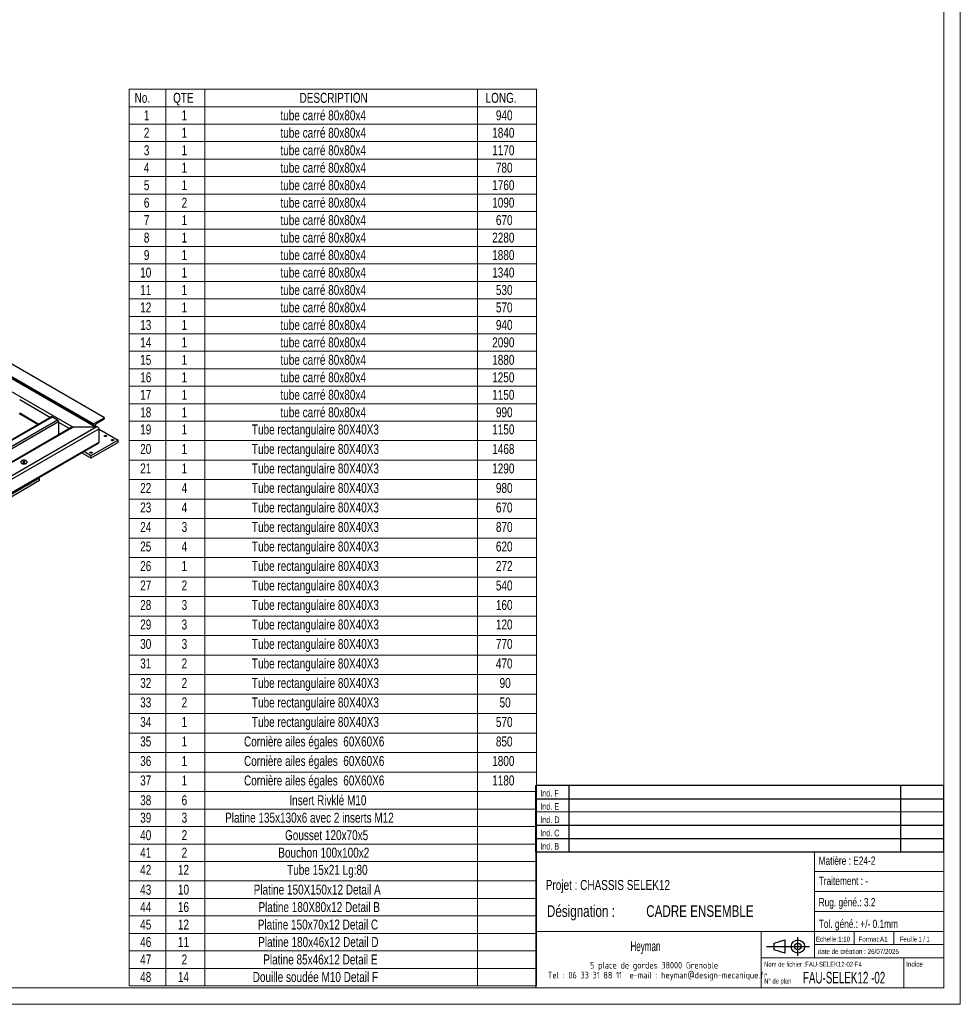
# Model space of a CAD drawing. Header units: millimetres. Extents: x 0 to 841, y 0 to 594.
# Tile 20 of 24: x 557 to 841, y 0 to 297. Entities that reach past the tile are written whole.
import ezdxf

# ---------------------------------------------------------------- set-up
doc = ezdxf.new("R2010")
doc.units = ezdxf.units.MM
doc.layers.add('NOTES', color=6, linetype='Continuous')
doc.layers.add('TRAIT-FORT', color=4, linetype='Continuous', lineweight=25)
doc.styles.add('SLDTEXTSTYLE0', font='TXT', dxfattribs={"width": 0.75})
doc.styles.add('SLDTEXTSTYLE1', font='TXT', dxfattribs={"width": 0.620748})
doc.styles.add('SLDTEXTSTYLE3', font='TXT', dxfattribs={"width": 0.632449})
doc.styles.add('SLDTEXTSTYLE4', font='TXT', dxfattribs={"width": 0.707278})
doc.styles.add('SLDTEXTSTYLE5', font='TXT', dxfattribs={"width": 0.7})
doc.styles.add('SLDTEXTSTYLE6', font='ISOCP3', dxfattribs={"width": 0.96})
doc.styles.add('SLDTEXTSTYLE7', font='TXT', dxfattribs={"width": 0.605})
doc.styles.add('SLDTEXTSTYLE8', font='TXT', dxfattribs={"width": 0.692308})

# ---------------------------------------------------------------- blocks, each defined once
blk = doc.blocks.new('TAB MODIFS_1')
for p, q in [((123, 20), (0, 20)), ((0, 0), (0, 20)), ((10, 20), (10, 0)), ((110, 20), (110, 0)), ((123, 0), (123, 20)), ((0, 16), (123, 16)), ((0, 8), (123, 8)), ((0, 4), (123, 4)), ((0, 0), (123, 0))]:
    blk.add_line(p, q)
at = {"color": 7, "linetype": 'Continuous', "lineweight": 18}
blk.add_line((0, 12), (123, 12), dxfattribs=at)
at = {"color": 7}
for tag in ['AUTOATTR0', 'AUTOATTR1', 'AUTOATTR2', 'AUTOATTR3', 'AUTOATTR4', 'AUTOATTR5', 'AUTOATTR6', 'AUTOATTR7', 'AUTOATTR8', 'AUTOATTR9']:
    blk.add_attdef(tag, (0, 0), '', height=1, dxfattribs=at)
at = {"layer": 'NOTES', "color": 211, "char_height": 2, "attachment_point": 1, "style": 'SLDTEXTSTYLE0'}
for s, insert in [('Ind. F', (1.36, 18.66)), ('Ind. E', (1.36, 14.66)), ('Ind. D', (1.36, 10.66)), ('Ind. C', (1.36, 6.66)), ('Ind. B', (1.36, 2.66))]:
    blk.add_mtext(s, dxfattribs=dict(at, insert=insert))
blk = doc.blocks.new('Bloc2_1')
for p, q in [((2.32, 3.8), (5.55, 4.8)), ((2.32, 1.8), (2.32, 3.8)), ((5.55, 4.8), (5.55, 0.8)), ((9.48, 0), (9.48, 5.6)), ((0, 2.8), (12.98, 2.8)), ((5.55, 0.8), (2.32, 1.8))]:
    blk.add_line(p, q)
for radius in [2, 1]:
    blk.add_circle((9.48, 2.8), radius)
blk = doc.blocks.new('SW_NOTE_0')
at = {"layer": 'NOTES', "color": 0, "char_height": 3.5, "attachment_point": 1, "style": 'SLDTEXTSTYLE1'}
for s, insert in [('SOUDURES :  A=3 CONTINUE ETANCHE', (0, 4.51)), ('TOLERANCE GENERALE : ± 1 mm', (0, -0.01)), ('TOLERANCE DE PLANEITE : ± 1 mm/m', (0, -4.54)), ('PEINTURE EPOXY EP: 60µ', (0, -9.07)), ('COULEUR : BLANC RAL 9010', (0, -13.59))]:
    blk.add_mtext(s, dxfattribs=dict(at, insert=insert))
blk = doc.blocks.new('SW_NOTE_1')
at = {"layer": 'NOTES', "color": 0, "char_height": 3.5, "attachment_point": 1, "style": 'SLDTEXTSTYLE0'}
for s, insert in [('Désignation :', (0, 4.51)), ('CADRE ENSEMBLE', (29.93, 4.51))]:
    blk.add_mtext(s, dxfattribs=dict(at, insert=insert))
blk = doc.blocks.new('SW_NOTE_2')
at = {"layer": 'NOTES', "color": 0, "char_height": 2, "attachment_point": 2, "style": 'SLDTEXTSTYLE6'}
for s, insert in [('5 place de gordes 38000 Grenoble', (20.84, 2.58)), ('Tel : 06 33 31 88 11  e-mail : heyman@design-mecanique.fr', (21.9, -0.42))]:
    blk.add_mtext(s, dxfattribs=dict(at, insert=insert))
blk = doc.blocks.new('SW_TABLEANNOTATION_0')
at = {"color": 0, "linetype": 'Continuous', "lineweight": 18}
for p, q in [((0, 0), (0, -270.32)), ((122.75, 0), (0, 0)), ((11, 0), (11, -5.27)), ((22.78, 0), (22.78, -5.27)), ((104.98, 0), (104.98, -5.27)), ((122.75, -270.32), (122.75, 0)), ((0, -5.27), (122.75, -5.27)), ((11, -5.27), (11, -270.32)), ((22.78, -5.27), (22.78, -270.32)), ((104.98, -5.27), (104.98, -270.32)), ((0, -10.53), (122.75, -10.53)), ((0, -15.8), (122.75, -15.8)), ((0, -21.07), (122.75, -21.07)), ((0, -26.33), (122.75, -26.33)), ((0, -31.6), (122.75, -31.6)), ((0, -36.87), (122.75, -36.87)), ((0, -42.14), (122.75, -42.14)), ((0, -47.4), (122.75, -47.4)), ((0, -52.67), (122.75, -52.67)), ((0, -57.94), (122.75, -57.94)), ((0, -63.2), (122.75, -63.2)), ((0, -68.47), (122.75, -68.47)), ((0, -73.74), (122.75, -73.74)), ((0, -79), (122.75, -79)), ((0, -84.27), (122.75, -84.27)), ((0, -89.54), (122.75, -89.54)), ((0, -94.81), (122.75, -94.81)), ((0, -100.07), (122.75, -100.07)), ((0, -105.95), (122.75, -105.95)), ((0, -111.83), (122.75, -111.83)), ((0, -117.71), (122.75, -117.71)), ((0, -123.59), (122.75, -123.59)), ((0, -129.47), (122.75, -129.47)), ((0, -135.35), (122.75, -135.35)), ((0, -141.23), (122.75, -141.23)), ((0, -147.11), (122.75, -147.11)), ((0, -152.98), (122.75, -152.98)), ((0, -158.86), (122.75, -158.86)), ((0, -164.74), (122.75, -164.74)), ((0, -170.62), (122.75, -170.62)), ((0, -176.5), (122.75, -176.5)), ((0, -182.38), (122.75, -182.38)), ((0, -188.26), (122.75, -188.26)), ((0, -194.14), (122.75, -194.14)), ((0, -200.02), (122.75, -200.02)), ((0, -205.9), (122.75, -205.9)), ((0, -211.78), (122.75, -211.78)), ((0, -217.04), (122.75, -217.04)), ((0, -222.31), (122.75, -222.31)), ((0, -227.58), (122.75, -227.58)), ((0, -232.84), (122.75, -232.84)), ((0, -238.72), (122.75, -238.72)), ((0, -243.99), (122.75, -243.99)), ((0, -249.26), (122.75, -249.26)), ((0, -254.52), (122.75, -254.52)), ((0, -259.79), (122.75, -259.79)), ((0, -265.06), (122.75, -265.06)), ((0, -270.32), (122.75, -270.32))]:
    blk.add_line(p, q, dxfattribs=at)
at = {"color": 0, "linetype": 'Continuous', "lineweight": 18, "char_height": 3, "attachment_point": 1, "style": 'SLDTEXTSTYLE0'}
for s, insert in [('No.', (1.6, -1.09)), ('QTE', (13.22, -1.09)), ('DESCRIPTION', (51.33, -1.09)), ('LONG.', (107.43, -1.09)), ('tube carré 80x80x4', (45.59, -6.36)), ('1', (4.39, -6.36)), ('1', (15.78, -6.36)), ('940', (110.54, -6.36)), ('2', (4.39, -11.62)), ('1', (15.78, -11.62)), ('tube carré 80x80x4', (45.59, -11.62)), ('1840', (109.43, -11.62)), ('3', (4.39, -16.89)), ('1', (15.78, -16.89)), ('tube carré 80x80x4', (45.59, -16.89)), ('1170', (109.43, -16.89)), ('4', (4.39, -22.16)), ('1', (15.78, -22.16)), ('tube carré 80x80x4', (45.59, -22.16)), ('780', (110.54, -22.16)), ('5', (4.39, -27.42)), ('1', (15.78, -27.42)), ('tube carré 80x80x4', (45.59, -27.42)), ('1760', (109.43, -27.42)), ('6', (4.39, -32.69)), ('2', (15.78, -32.69)), ('tube carré 80x80x4', (45.59, -32.69)), ('1090', (109.43, -32.69)), ('7', (4.39, -37.96)), ('1', (15.78, -37.96)), ('tube carré 80x80x4', (45.59, -37.96)), ('670', (110.54, -37.96)), ('8', (4.39, -43.23)), ('1', (15.78, -43.23)), ('tube carré 80x80x4', (45.59, -43.23)), ('2280', (109.43, -43.23)), ('9', (4.39, -48.49)), ('1', (15.78, -48.49)), ('tube carré 80x80x4', (45.59, -48.49)), ('1880', (109.43, -48.49)), ('tube carré 80x80x4', (45.59, -53.76)), ('10', (3.29, -53.76)), ('1', (15.78, -53.76)), ('1340', (109.43, -53.76)), ('11', (3.29, -59.03)), ('1', (15.78, -59.03)), ('tube carré 80x80x4', (45.59, -59.03)), ('530', (110.54, -59.03)), ('12', (3.29, -64.29)), ('1', (15.78, -64.29)), ('tube carré 80x80x4', (45.59, -64.29)), ('570', (110.54, -64.29)), ('13', (3.29, -69.56)), ('1', (15.78, -69.56)), ('tube carré 80x80x4', (45.59, -69.56)), ('940', (110.54, -69.56)), ('14', (3.29, -74.83)), ('1', (15.78, -74.83)), ('tube carré 80x80x4', (45.59, -74.83)), ('2090', (109.43, -74.83)), ('15', (3.29, -80.09)), ('1', (15.78, -80.09)), ('tube carré 80x80x4', (45.59, -80.09)), ('1880', (109.43, -80.09)), ('16', (3.29, -85.36)), ('1', (15.78, -85.36)), ('tube carré 80x80x4', (45.59, -85.36)), ('1250', (109.43, -85.36)), ('17', (3.29, -90.63)), ('1', (15.78, -90.63)), ('tube carré 80x80x4', (45.59, -90.63)), ('1150', (109.43, -90.63)), ('18', (3.29, -95.9)), ('1', (15.78, -95.9)), ('tube carré 80x80x4', (45.59, -95.9)), ('990', (110.54, -95.9)), ('Tube rectangulaire 80X40X3', (36.97, -101.08)), ('19', (3.29, -101.08)), ('1', (15.78, -101.08)), ('1150', (109.43, -101.08)), ('Tube rectangulaire 80X40X3', (36.97, -106.96)), ('20', (3.29, -106.96)), ('1', (15.78, -106.96)), ('1468', (109.43, -106.96)), ('21', (3.29, -112.84)), ('Tube rectangulaire 80X40X3', (36.97, -112.84)), ('1290', (109.43, -112.84)), ('1', (15.78, -112.84)), ('22', (3.29, -118.72)), ('4', (15.78, -118.72)), ('Tube rectangulaire 80X40X3', (36.97, -118.72)), ('980', (110.54, -118.72)), ('23', (3.29, -124.6)), ('4', (15.78, -124.6)), ('Tube rectangulaire 80X40X3', (36.97, -124.6)), ('670', (110.54, -124.6)), ('24', (3.29, -130.48)), ('3', (15.78, -130.48)), ('Tube rectangulaire 80X40X3', (36.97, -130.48)), ('870', (110.54, -130.48)), ('25', (3.29, -136.36)), ('4', (15.78, -136.36)), ('Tube rectangulaire 80X40X3', (36.97, -136.36)), ('620', (110.54, -136.36)), ('26', (3.29, -142.24)), ('1', (15.78, -142.24)), ('Tube rectangulaire 80X40X3', (36.97, -142.24)), ('272', (110.54, -142.24)), ('27', (3.29, -148.12)), ('2', (15.78, -148.12)), ('Tube rectangulaire 80X40X3', (36.97, -148.12)), ('540', (110.54, -148.12)), ('28', (3.29, -154)), ('3', (15.78, -154)), ('Tube rectangulaire 80X40X3', (36.97, -154)), ('160', (110.54, -154)), ('29', (3.29, -159.88)), ('3', (15.78, -159.88)), ('Tube rectangulaire 80X40X3', (36.97, -159.88)), ('120', (110.54, -159.88)), ('30', (3.29, -165.75)), ('3', (15.78, -165.75)), ('Tube rectangulaire 80X40X3', (36.97, -165.75)), ('770', (110.54, -165.75)), ('31', (3.29, -171.63)), ('2', (15.78, -171.63)), ('Tube rectangulaire 80X40X3', (36.97, -171.63)), ('470', (110.54, -171.63)), ('32', (3.29, -177.51)), ('2', (15.78, -177.51)), ('Tube rectangulaire 80X40X3', (36.97, -177.51)), ('90', (111.65, -177.51)), ('33', (3.29, -183.39)), ('2', (15.78, -183.39)), ('Tube rectangulaire 80X40X3', (36.97, -183.39)), ('50', (111.65, -183.39)), ('34', (3.29, -189.27)), ('1', (15.78, -189.27)), ('Tube rectangulaire 80X40X3', (36.97, -189.27)), ('570', (110.54, -189.27)), ('35', (3.29, -195.15)), ('1', (15.78, -195.15)), ('Cornière ailes égales  60X60X6', (34.59, -195.15)), ('850', (110.54, -195.15)), ('36', (3.29, -201.03)), ('1', (15.78, -201.03)), ('Cornière ailes égales  60X60X6', (34.59, -201.03)), ('1800', (109.43, -201.03)), ('37', (3.29, -206.91)), ('1', (15.78, -206.91)), ('Cornière ailes égales  60X60X6', (34.59, -206.91)), ('1180', (109.43, -206.91)), ('38', (3.29, -212.87)), ('6', (15.78, -212.87)), ('Insert Rivklé M10', (48.26, -212.87)), ('39', (3.29, -218.13)), ('3', (15.78, -218.13)), ('Platine 135x130x6 avec 2 inserts M12', (28.9, -218.13)), ('40', (3.29, -223.4)), ('2', (15.78, -223.4)), ('Gousset 120x70x5', (46.95, -223.4)), ('Bouchon 100x100x2', (44.93, -228.67)), ('41', (3.29, -228.67)), ('2', (15.78, -228.67)), ('42', (3.29, -233.86)), ('12', (14.67, -233.86)), ('Tube 15x21 Lg:80', (47.6, -233.86)), ('43', (3.29, -239.81)), ('10', (14.67, -239.81)), ('Platine 150X150x12 Detail A', (37.51, -239.81)), ('44', (3.29, -245.08)), ('16', (14.67, -245.08)), ('Platine 180X80x12 Detail B', (38.95, -245.08)), ('45', (3.29, -250.35)), ('12', (14.67, -250.35)), ('Platine 150x70x12 Detail C', (38.74, -250.35)), ('46', (3.29, -255.61)), ('11', (14.67, -255.61)), ('Platine 180x46x12 Detail D', (38.87, -255.61)), ('47', (3.29, -260.88)), ('2', (15.78, -260.88)), ('Platine 85x46x12 Detail E', (40.4, -260.88)), ('48', (3.29, -266.15)), ('14', (14.67, -266.15)), ('Douille soudée M10 Detail F', (37.22, -266.15))]:
    blk.add_mtext(s, dxfattribs=dict(at, insert=insert))

msp = doc.modelspace()

# ---------------------------------------------------------------- linework, layer by layer
at = {"lineweight": 18}
for p, q in [((841, 594), (841, 0)), ((836, 589), (836, 5)), ((713, 46), (713, 5)), ((836, 46), (713, 46)), ((797, 46), (797, 14)), ((836, 46), (836, 5)), ((797, 40), (836, 40)), ((797, 34), (836, 34)), ((797, 28), (836, 28)), ((713, 22), (836, 22)), ((781, 22), (781, 5)), ((809, 22), (809, 18)), ((821, 22), (821, 18)), ((797, 18), (836, 18)), ((781, 14), (836, 14)), ((824, 14), (824, 5)), ((836, 5), (5, 5)), ((713, 5), (836, 5)), ((841, 0), (0, 0))]:
    msp.add_line(p, q, dxfattribs=at)
at = {"layer": 'TRAIT-FORT', "lineweight": 25}
for p, q in [((582.96, 176.86), (518.78, 213.91)), ((581.08, 173.88), (513.34, 212.99)), ((513.34, 212.78), (580.46, 174.03)), ((579.7, 174.97), (515.52, 212.03)), ((513.34, 208.76), (573.5, 174.03)), ((557.4, 182.32), (566.67, 176.97)), ((557.4, 178.3), (563.19, 174.96)), ((567.01, 177.16), (530.57, 156.12)), ((530.8, 156.1), (567.24, 177.14)), ((532.32, 155.22), (568.77, 176.26)), ((532.72, 154.7), (569.09, 175.7)), ((557.39, 178.1), (563.01, 174.85)), ((567.24, 177.14), (568.77, 176.26)), ((569.09, 175.7), (569.09, 171.7)), ((569.09, 175.57), (572.45, 173.63)), ((582.96, 176.86), (579.7, 174.97)), ((582.75, 176.35), (580.46, 175.04)), ((582.96, 176.73), (582.96, 176.86)), ((572.88, 173.88), (453.09, 104.73)), ((573.5, 174.03), (453.4, 104.7)), ((580.46, 174.03), (456.88, 102.69)), ((581.33, 173.53), (457.32, 101.94)), ((580.46, 174.03), (573.5, 174.03)), ((579.7, 174.68), (579.7, 174.97)), ((581.33, 169.51), (581.33, 173.53)), ((581.33, 173.4), (587.04, 170.11)), ((581.33, 169.51), (457.32, 97.92)), ((587.04, 170.11), (578.88, 165.4)), ((587.04, 169.35), (578.88, 164.64)), ((587.04, 169.35), (587.04, 170.11)), ((457.19, 97.63), (581.08, 169.15)), ((578.88, 164.64), (576.07, 166.26)), ((578.88, 165.4), (576.72, 166.64)), ((578.88, 164.64), (578.88, 165.4)), ((563.38, 158.64), (553.59, 152.99)), ((563.38, 157.89), (553.59, 152.24)), ((563.13, 158.79), (563.38, 158.64)), ((563.38, 157.89), (563.38, 158.64))]:
    msp.add_line(p, q, dxfattribs=at)
at = {"layer": 'TRAIT-FORT', "lineweight": 25, "flags": 128}
for points in [[(583.47, 171.49), (583.52, 171.45), (583.56, 171.4), (583.56, 171.34), (583.53, 171.29), (583.48, 171.24), (583.41, 171.2), (583.32, 171.18), (583.22, 171.17), (583.13, 171.18), (583.04, 171.21), (582.97, 171.25), (582.93, 171.3), (582.91, 171.35), (582.92, 171.41), (582.96, 171.46), (583.02, 171.5), (583.1, 171.53), (583.2, 171.55), (583.3, 171.55), (583.39, 171.53), (583.47, 171.49)], [(585.64, 170.24), (585.7, 170.19), (585.73, 170.14), (585.74, 170.08), (585.71, 170.03), (585.66, 169.98), (585.58, 169.95), (585.5, 169.92), (585.4, 169.92), (585.3, 169.93), (585.22, 169.95), (585.15, 169.99), (585.1, 170.04), (585.08, 170.1), (585.09, 170.15), (585.13, 170.21), (585.2, 170.25), (585.28, 170.28), (585.37, 170.29), (585.47, 170.29), (585.56, 170.27), (585.64, 170.24)], [(579.11, 166.47), (579.17, 166.43), (579.2, 166.37), (579.21, 166.32), (579.18, 166.26), (579.13, 166.21), (579.06, 166.18), (578.97, 166.16), (578.87, 166.15), (578.78, 166.16), (578.69, 166.19), (578.62, 166.23), (578.57, 166.28), (578.56, 166.33), (578.57, 166.39), (578.61, 166.44), (578.67, 166.48), (578.75, 166.51), (578.85, 166.52), (578.94, 166.52), (579.04, 166.5), (579.11, 166.47)], [(559.34, 163.1), (559.45, 163.17), (559.53, 163.25), (559.59, 163.34), (559.62, 163.43), (559.62, 163.52), (559.6, 163.62), (559.55, 163.71), (559.47, 163.79), (559.37, 163.86), (559.25, 163.93), (559.11, 163.98), (558.96, 164.02), (558.81, 164.04), (558.64, 164.04), (558.48, 164.03), (558.32, 164.01), (558.18, 163.97), (558.04, 163.91), (557.93, 163.85), (557.83, 163.77), (557.76, 163.69), (557.72, 163.59), (557.7, 163.5), (557.71, 163.41), (557.75, 163.32), (557.81, 163.23), (557.9, 163.15), (558.01, 163.08), (558.14, 163.02), (558.29, 162.98), (558.44, 162.95), (558.6, 162.94), (558.77, 162.94), (558.93, 162.96), (559.08, 162.99), (559.22, 163.04), (559.34, 163.1)], [(559.34, 163.1), (559.45, 163.17), (559.53, 163.25), (559.59, 163.34), (559.62, 163.43), (559.62, 163.52), (559.6, 163.62), (559.55, 163.71), (559.47, 163.79), (559.37, 163.86), (559.25, 163.93), (559.11, 163.98), (558.96, 164.02), (558.81, 164.04), (558.64, 164.04), (558.48, 164.03), (558.32, 164.01), (558.18, 163.97), (558.04, 163.91), (557.93, 163.85), (557.83, 163.77), (557.76, 163.69), (557.72, 163.59), (557.7, 163.5), (557.71, 163.41), (557.75, 163.32), (557.81, 163.23), (557.9, 163.15), (558.01, 163.08), (558.14, 163.02), (558.29, 162.98), (558.44, 162.95), (558.6, 162.94), (558.77, 162.94), (558.93, 162.96), (559.08, 162.99), (559.22, 163.04), (559.34, 163.1)], [(558.9, 163.36), (558.95, 163.4), (558.99, 163.45), (558.99, 163.51), (558.96, 163.56), (558.91, 163.61), (558.84, 163.65), (558.75, 163.67), (558.65, 163.68), (558.56, 163.67), (558.47, 163.64), (558.4, 163.6), (558.36, 163.55), (558.34, 163.5), (558.35, 163.44), (558.39, 163.39), (558.45, 163.35), (558.53, 163.32), (558.63, 163.3), (558.72, 163.3), (558.82, 163.32), (558.9, 163.36)]]:
    msp.add_lwpolyline(points, dxfattribs=at)
at = {"layer": 'TRAIT-FORT', "lineweight": 25}
for centre, radius, start, end in [((557.17, 178.15), 0.228, 305.0133, 6.2988), ((567.11, 176.95), 0.232, 54.3824, 114.3071), ((568.38, 175.66), 0.709, 2.6055, 57.3945), ((582.49, 176.75), 0.473, 302.6055, 357.3945), ((580.99, 174.22), 0.97, 123.0793, 164.977), ((581.25, 172.62), 0.132, 307.2992, 52.7008)]:
    msp.add_arc(centre, radius, start, end, dxfattribs=at)
for centre, start_param, end_param in [((573.5, 173.53), 1.570796, 2.356113), ((573.5, 173.53), 1.570796, 2.356113), ((580.46, 173.53), 0, 1.570796), ((580.46, 173.53), 0, 1.570796), ((580.46, 169.51), 5.497706, 6.283185), ((580.46, 169.51), 5.497706, 6.283185)]:
    msp.add_ellipse(centre, major_axis=(0.87, 0), ratio=0.577382, start_param=start_param, end_param=end_param, dxfattribs=at)

# ---------------------------------------------------------------- block references
at = {"lineweight": 18}
msp.add_blockref('SW_TABLEANNOTATION_0', (590.44, 275.9), dxfattribs=at)
for name, p in [('TAB MODIFS_1', (712.99, 45.99)), ('Bloc2_1', (782.56, 14.63))]:
    msp.add_blockref(name, p)
at = {"layer": 'NOTES'}
for name, p in [('SW_NOTE_0', (476.33, 36.86)), ('SW_NOTE_1', (716.37, 25.34)), ('SW_NOTE_2', (727.84, 10.21))]:
    msp.add_blockref(name, p, dxfattribs=at)

# ---------------------------------------------------------------- texts
for s, insert, char_height, attachment_point, style in [('Matière : E24-2', (798.27, 44.56), 2.5, 1, 'SLDTEXTSTYLE0'), ('Traitement : -', (798.3, 38.47), 2.5, 1, 'SLDTEXTSTYLE0'), ('Projet : CHASSIS SELEK12', (716.02, 37.49), 3, 1, 'SLDTEXTSTYLE0'), ('Rug. géné.: 3.2', (798.28, 32.03), 2.5, 1, 'SLDTEXTSTYLE0'), ('Tol. géné.: +/- 0.1mm', (798.32, 25.5), 2.5, 1, 'SLDTEXTSTYLE0'), ('Heyman', (746.06, 19.03), 3, 2, 'SLDTEXTSTYLE7'), ('Echelle:1:10', (797.45, 20.4), 1.5, 1, 'SLDTEXTSTYLE0'), ('Format:A1', (810.29, 20.38), 1.5, 1, 'SLDTEXTSTYLE0'), ('Feuille 1 / 1', (822.81, 20.38), 1.5, 1, 'SLDTEXTSTYLE8'), ('date de création : 26/07/2025', (798.01, 16.69), 1.5, 1, 'SLDTEXTSTYLE0'), ('Nom de fichier :FAU-SELEK12-02-F4', (781.85, 12.82), 1.5, 1, 'SLDTEXTSTYLE4'), ('Indice', (824.69, 12.86), 1.5, 1, 'SLDTEXTSTYLE0'), ('FAU-SELEK12 -02', (793.54, 9.79), 3.5, 1, 'SLDTEXTSTYLE3'), ('N° de plan', (781.88, 7.77), 1.5, 1, 'SLDTEXTSTYLE5')]:
    msp.add_mtext(s, dxfattribs=dict(at, insert=insert, char_height=char_height, attachment_point=attachment_point, style=style))

doc.saveas('drawing.dxf')
